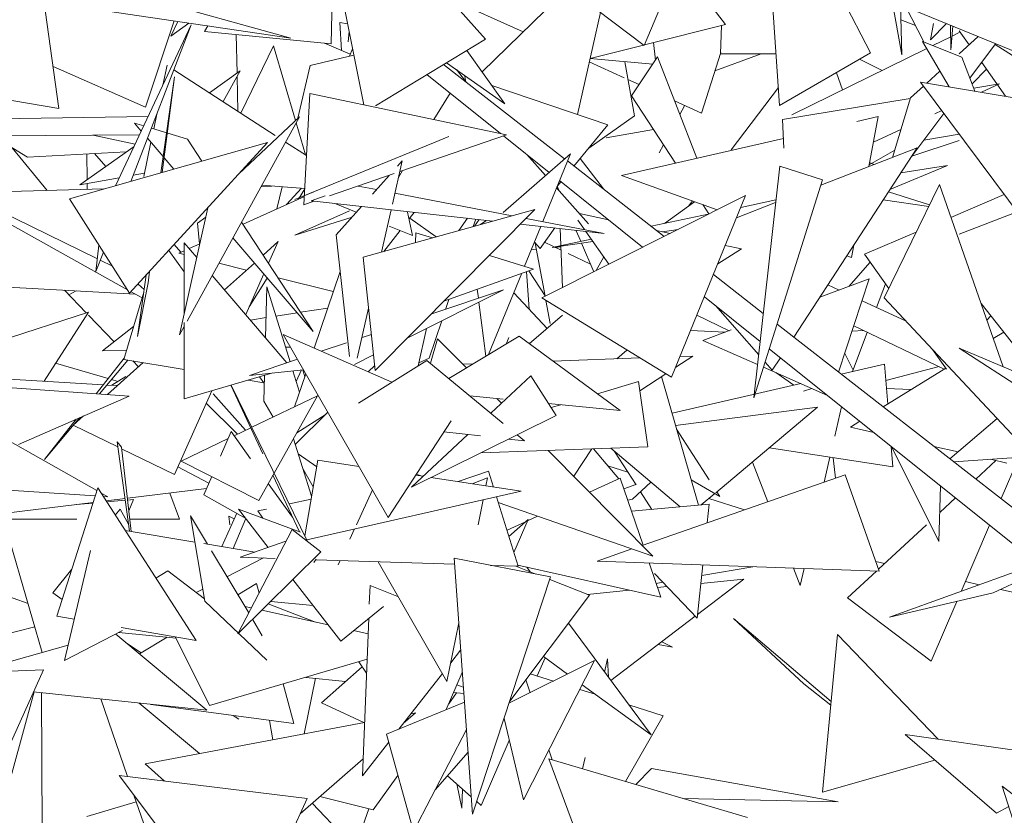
# Model space of a CAD drawing. Header units: metres. Extents: x -14.5 to 13.2, y -19 to 3.3.
# Tile 122 of 210: x 10.013 to 10.168, y 2.347 to 2.471. Entities that reach past the tile are written whole.
import ezdxf

# ---------------------------------------------------------------- set-up
doc = ezdxf.new("R2010")
doc.units = ezdxf.units.M
doc.layers.add('G-IMPT', color=7, linetype='Continuous', lineweight=5)
doc.layers.add('L-PLNT', color=7, linetype='Continuous', lineweight=5, true_color=0x005900)

# ---------------------------------------------------------------- blocks, each defined once
blk = doc.blocks.new('ÁRVORES ORNAMENTAIS - Pequeno e Médio Porte - Ipê-roxo-2870950-CORTE_CALÇADA')
at = {"layer": 'G-IMPT', "color": 253, "true_color": 0xaaaaaa}
for p, q in [((6.32711, 2.45809), (6.31882, 2.49913)), ((6.34615, 2.4684), (6.31882, 2.49913)), ((6.40651, 2.46624), (6.38938, 2.49965)), ((6.39228, 2.45797), (6.38938, 2.49965)), ((6.37104, 2.46737), (6.3391, 2.49159)), ((6.37104, 2.46737), (6.37838, 2.48477)), ((6.27929, 2.45751), (6.27595, 2.48142)), ((6.27622, 2.47951), (6.31567, 2.46855)), ((6.37648, 2.48027), (6.3838, 2.47068)), ((6.32196, 2.46767), (6.32221, 2.47791)), ((6.34562, 2.46328), (6.35912, 2.47641)), ((6.34044, 2.47482), (6.35205, 2.46954)), ((6.43537, 2.46387), (6.40792, 2.47514)), ((6.4099, 2.47432), (6.41144, 2.46594)), ((6.27841, 2.47403), (6.31567, 2.46855)), ((6.41144, 2.46594), (6.41121, 2.47379)), ((6.41487, 2.46794), (6.41206, 2.47344)), ((6.29736, 2.47124), (6.29286, 2.45774)), ((6.36057, 2.45659), (6.36418, 2.47256)), ((6.41128, 2.47142), (6.41356, 2.47051)), ((6.28817, 2.44542), (6.30005, 2.47065)), ((6.29056, 2.4461), (6.30005, 2.47065)), ((6.29686, 2.46883), (6.29795, 2.47115)), ((6.29686, 2.46883), (6.29967, 2.4709)), ((6.30212, 2.4696), (6.30264, 2.47047)), ((6.32334, 2.471), (6.32455, 2.47079)), ((6.32334, 2.471), (6.32361, 2.46661)), ((6.3838, 2.47068), (6.37109, 2.4675)), ((6.38303, 2.46606), (6.38318, 2.47053)), ((6.41594, 2.46826), (6.41842, 2.47083)), ((6.41594, 2.46826), (6.4164, 2.47082)), ((6.41914, 2.46671), (6.41904, 2.47057)), ((6.41945, 2.47041), (6.41914, 2.46671)), ((6.32196, 2.46767), (6.30212, 2.4696)), ((6.3071, 2.46912), (6.30722, 2.46308)), ((6.3248, 2.46956), (6.32463, 2.46794)), ((6.32893, 2.45796), (6.34615, 2.4684)), ((6.41629, 2.46737), (6.41909, 2.46874)), ((6.41932, 2.46886), (6.42044, 2.46941)), ((6.42199, 2.46749), (6.42044, 2.46967)), ((6.42044, 2.46609), (6.42342, 2.46878)), ((6.31292, 2.46734), (6.30781, 2.45681)), ((6.31638, 2.45562), (6.31292, 2.46734)), ((6.32095, 2.46777), (6.32496, 2.46603)), ((6.32534, 2.46685), (6.32482, 2.46572)), ((6.34323, 2.46663), (6.3492, 2.45824)), ((6.37092, 2.46745), (6.36255, 2.46536)), ((6.37283, 2.46511), (6.37251, 2.46785)), ((6.39421, 2.45654), (6.41533, 2.4669)), ((6.42084, 2.46556), (6.41467, 2.46802)), ((6.41467, 2.46802), (6.41884, 2.46091)), ((6.42211, 2.46226), (6.42613, 2.46766)), ((6.43304, 2.4631), (6.42604, 2.46754)), ((6.32554, 2.46589), (6.31867, 2.46425)), ((6.36255, 2.46533), (6.37239, 2.46445)), ((6.37315, 2.46559), (6.36905, 2.45949)), ((6.37932, 2.44971), (6.37315, 2.46559)), ((6.38304, 2.4663), (6.38004, 2.4568)), ((6.38937, 2.46606), (6.38213, 2.46342)), ((6.39172, 2.46606), (6.38303, 2.46606)), ((6.40651, 2.46624), (6.39228, 2.45797)), ((6.40836, 2.46348), (6.4048, 2.46525)), ((6.42084, 2.46556), (6.42288, 2.46024)), ((6.27929, 2.45751), (6.24063, 2.46402)), ((6.27837, 2.46408), (6.29286, 2.45774)), ((6.29624, 2.46429), (6.29558, 2.46117)), ((6.29732, 2.4636), (6.31321, 2.45331)), ((6.31676, 2.45598), (6.31867, 2.46425)), ((6.35856, 2.44964), (6.33957, 2.46442)), ((6.34005, 2.4647), (6.3492, 2.45824)), ((6.3416, 2.46361), (6.34304, 2.46182)), ((6.36243, 2.46481), (6.36788, 2.46234)), ((6.36951, 2.45639), (6.36801, 2.46484)), ((6.42244, 2.4614), (6.42472, 2.46366)), ((6.42771, 2.45944), (6.42395, 2.46474)), ((6.29526, 2.44743), (6.2974, 2.46247)), ((6.29549, 2.4475), (6.2974, 2.46247)), ((6.30289, 2.45999), (6.30773, 2.46344)), ((6.30503, 2.45861), (6.30773, 2.46344)), ((6.30723, 2.46254), (6.30734, 2.45711)), ((6.34852, 2.4536), (6.33698, 2.46284)), ((6.34294, 2.46255), (6.34306, 2.4617)), ((6.3685, 2.46205), (6.37024, 2.46126)), ((6.40213, 2.46043), (6.40117, 2.46313)), ((6.41535, 2.4615), (6.41741, 2.46336)), ((6.36534, 2.45497), (6.34715, 2.46112)), ((6.3847, 2.45105), (6.39209, 2.4608)), ((6.41279, 2.45918), (6.41483, 2.46102)), ((6.41435, 2.46166), (6.4345, 2.4583)), ((6.41435, 2.46166), (6.43044, 2.44005)), ((6.4227, 2.46071), (6.42672, 2.46137)), ((6.4239, 2.46007), (6.42672, 2.46137)), ((6.3177, 2.44243), (6.31861, 2.45987)), ((6.31861, 2.45987), (6.34945, 2.45341)), ((6.33807, 2.45579), (6.34061, 2.45993)), ((6.37597, 2.44894), (6.36905, 2.45949)), ((6.39273, 2.45578), (6.41276, 2.45908)), ((6.41279, 2.45918), (6.40997, 2.44986)), ((6.37582, 2.45872), (6.38004, 2.4568)), ((6.37665, 2.45659), (6.37738, 2.45796)), ((6.29327, 2.45626), (6.23018, 2.45525)), ((6.29463, 2.45664), (6.29415, 2.45432)), ((6.317, 2.4562), (6.29938, 2.42416)), ((6.317, 2.4562), (6.30752, 2.44727)), ((6.36951, 2.45639), (6.36234, 2.45132)), ((6.40774, 2.45624), (6.40438, 2.45546)), ((6.40774, 2.45624), (6.40625, 2.44842)), ((6.41271, 2.44963), (6.41801, 2.45675)), ((6.41661, 2.4567), (6.41768, 2.45719)), ((6.29114, 2.45523), (6.29258, 2.45479)), ((6.29114, 2.45523), (6.29221, 2.45399)), ((6.29378, 2.45443), (6.29945, 2.45271)), ((6.31797, 2.45023), (6.31648, 2.45527)), ((6.36534, 2.45497), (6.36002, 2.4485)), ((6.39273, 2.45578), (6.39293, 2.45132)), ((6.29192, 2.45339), (6.22977, 2.45292)), ((6.27438, 2.44991), (6.26892, 2.45322)), ((6.29122, 2.45191), (6.28467, 2.45333)), ((6.29317, 2.45286), (6.29563, 2.45)), ((6.29945, 2.45271), (6.30171, 2.44926)), ((6.33273, 2.44762), (6.34945, 2.45341)), ((6.33799, 2.45214), (6.34044, 2.45312)), ((6.35613, 2.44751), (6.34897, 2.45324)), ((6.3725, 2.45423), (6.36506, 2.45291)), ((6.39287, 2.45282), (6.36747, 2.44699)), ((6.40698, 2.45224), (6.4113, 2.45424)), ((6.42044, 2.45347), (6.41489, 2.45257)), ((6.27745, 2.44465), (6.27197, 2.45137)), ((6.28093, 2.44337), (6.31201, 2.45218)), ((6.28259, 2.44555), (6.29107, 2.45158)), ((6.29038, 2.42855), (6.31201, 2.45218)), ((6.29371, 2.45224), (6.29258, 2.44687)), ((6.31483, 2.45226), (6.3181, 2.45014)), ((6.33799, 2.45214), (6.3163, 2.44326)), ((6.37341, 2.45055), (6.37409, 2.45181)), ((6.3945, 2.42166), (6.41383, 2.45135)), ((6.39872, 2.44551), (6.41383, 2.45135)), ((6.42044, 2.45248), (6.413, 2.45002)), ((6.27438, 2.44991), (6.28986, 2.45072)), ((6.28369, 2.4504), (6.2837, 2.44634)), ((6.28485, 2.45046), (6.28663, 2.44842)), ((6.29579, 2.44981), (6.29733, 2.44802)), ((6.35947, 2.45043), (6.34896, 2.44124)), ((6.35262, 2.45032), (6.35556, 2.44702)), ((6.35947, 2.45043), (6.35514, 2.43979)), ((6.36464, 2.4449), (6.36099, 2.44968)), ((6.41031, 2.45098), (6.40631, 2.4487)), ((6.33311, 2.44929), (6.33157, 2.44254)), ((6.33239, 2.44849), (6.33311, 2.44929)), ((6.37419, 2.43747), (6.35901, 2.44929)), ((6.39229, 2.44848), (6.38824, 2.41215)), ((6.39899, 2.44634), (6.39229, 2.44848)), ((6.40636, 2.44903), (6.40709, 2.44875)), ((6.40709, 2.44875), (6.40636, 2.44902)), ((6.41858, 2.44857), (6.40956, 2.4448)), ((6.41858, 2.44857), (6.41128, 2.44744)), ((6.28876, 2.44666), (6.28259, 2.44555)), ((6.29269, 2.44738), (6.29093, 2.44706)), ((6.32171, 2.44381), (6.33187, 2.44733)), ((6.32844, 2.44409), (6.33108, 2.44703)), ((6.33252, 2.44672), (6.33317, 2.44778)), ((6.38249, 2.44164), (6.36747, 2.44699)), ((6.29002, 2.42911), (6.25944, 2.44617)), ((6.28371, 2.44575), (6.28371, 2.44482)), ((6.31269, 2.44536), (6.31097, 2.44525)), ((6.3111, 2.44548), (6.31784, 2.44498)), ((6.31348, 2.44178), (6.31428, 2.44525)), ((6.31498, 2.44245), (6.31734, 2.44502)), ((6.32618, 2.44536), (6.32909, 2.4448)), ((6.35729, 2.44508), (6.36231, 2.43944)), ((6.35799, 2.44602), (6.35736, 2.44526)), ((6.35772, 2.44459), (6.35741, 2.44532)), ((6.37079, 2.43576), (6.35775, 2.44621)), ((6.39899, 2.44634), (6.38824, 2.41215)), ((6.40867, 2.42785), (6.41732, 2.44561)), ((6.41732, 2.44561), (6.42732, 2.41704)), ((6.26428, 2.44428), (6.28631, 2.4449)), ((6.26428, 2.44428), (6.28532, 2.43394)), ((6.31777, 2.44371), (6.30816, 2.43937)), ((6.3163, 2.44326), (6.31925, 2.44447)), ((6.31685, 2.4433), (6.31783, 2.44494)), ((6.31882, 2.44302), (6.32105, 2.44385)), ((6.33196, 2.44425), (6.35036, 2.44071)), ((6.35498, 2.42782), (6.38693, 2.44387)), ((6.37534, 2.41539), (6.38693, 2.44387)), ((6.40933, 2.44444), (6.41577, 2.44241)), ((6.41912, 2.44045), (6.42748, 2.44402)), ((6.28093, 2.44337), (6.29038, 2.42855)), ((6.30265, 2.44195), (6.29822, 2.42205)), ((6.3177, 2.44243), (6.31927, 2.44297)), ((6.31882, 2.44302), (6.34733, 2.43987)), ((6.32269, 2.44259), (6.3259, 2.44125)), ((6.32273, 2.43771), (6.32671, 2.44215)), ((6.37893, 2.44291), (6.37421, 2.43948)), ((6.37805, 2.44227), (6.37862, 2.44302)), ((6.38119, 2.44099), (6.38023, 2.44245)), ((6.38551, 2.44039), (6.39165, 2.44277)), ((6.3917, 2.44319), (6.38618, 2.44202)), ((6.4085, 2.44318), (6.41565, 2.44217)), ((6.30101, 2.43955), (6.30232, 2.44047)), ((6.32487, 2.44148), (6.31626, 2.43764)), ((6.32524, 2.44051), (6.31626, 2.43764)), ((6.327, 2.43422), (6.35391, 2.4417)), ((6.32888, 2.41646), (6.35391, 2.4417)), ((6.33136, 2.44163), (6.32985, 2.43501)), ((6.3347, 2.43759), (6.33392, 2.44127)), ((6.33499, 2.44123), (6.33416, 2.44016)), ((6.36088, 2.44104), (6.36544, 2.44005)), ((6.38109, 2.44094), (6.37216, 2.43905)), ((6.42949, 2.44132), (6.42044, 2.43783)), ((6.30101, 2.43955), (6.30133, 2.43629)), ((6.30793, 2.43972), (6.31915, 2.42254)), ((6.33108, 2.4391), (6.3347, 2.43759)), ((6.33841, 2.43739), (6.33428, 2.44032)), ((6.34198, 2.43838), (6.34332, 2.44031)), ((6.34424, 2.43901), (6.34463, 2.44017)), ((6.34516, 2.44011), (6.34445, 2.43907)), ((6.3462, 2.43992), (6.34536, 2.43932)), ((6.35162, 2.43939), (6.36476, 2.43794)), ((6.35483, 2.43904), (6.35229, 2.4328)), ((6.35252, 2.4403), (6.36476, 2.43794)), ((6.36169, 2.43853), (6.36065, 2.44001)), ((6.32273, 2.43771), (6.32485, 2.41865)), ((6.33278, 2.43839), (6.33022, 2.43511)), ((6.33519, 2.43649), (6.33524, 2.43805)), ((6.33787, 2.43724), (6.33524, 2.43805)), ((6.35474, 2.43557), (6.35705, 2.43879)), ((6.35789, 2.4387), (6.35824, 2.42945)), ((6.36109, 2.4367), (6.36035, 2.43843)), ((6.36552, 2.43312), (6.36188, 2.43826)), ((6.37298, 2.43841), (6.37513, 2.43794)), ((6.3739, 2.43821), (6.37636, 2.43856)), ((6.40557, 2.43466), (6.41368, 2.43812)), ((6.28557, 2.43609), (6.28509, 2.43197)), ((6.29737, 2.43618), (6.29843, 2.43498)), ((6.29894, 2.43645), (6.30091, 2.43415)), ((6.29894, 2.43645), (6.29894, 2.42526)), ((6.3014, 2.43632), (6.29971, 2.43556)), ((6.30657, 2.43723), (6.31915, 2.42254)), ((6.31131, 2.43454), (6.31367, 2.43665)), ((6.31215, 2.43326), (6.31367, 2.43665)), ((6.35474, 2.43557), (6.35383, 2.43658)), ((6.35552, 2.42809), (6.35397, 2.43642)), ((6.35801, 2.43532), (6.35544, 2.43655)), ((6.36274, 2.43705), (6.35661, 2.43575)), ((6.35661, 2.43575), (6.36301, 2.43666)), ((6.35799, 2.43584), (6.35711, 2.43575)), ((6.36314, 2.43192), (6.36122, 2.43641)), ((6.38375, 2.43607), (6.38632, 2.43551)), ((6.40389, 2.43609), (6.40352, 2.43416)), ((6.28509, 2.43197), (6.28626, 2.435)), ((6.29894, 2.43192), (6.29653, 2.43527)), ((6.29894, 2.43521), (6.29808, 2.43483)), ((6.29894, 2.43461), (6.29808, 2.43483)), ((6.327, 2.43422), (6.32888, 2.41646)), ((6.35371, 2.43236), (6.34677, 2.4345)), ((6.35415, 2.43546), (6.35334, 2.43538)), ((6.36263, 2.4331), (6.35911, 2.43479)), ((6.36353, 2.43212), (6.3647, 2.43429)), ((6.38257, 2.43317), (6.38632, 2.43551)), ((6.40352, 2.43416), (6.4028, 2.43441)), ((6.40557, 2.43466), (6.40939, 2.42932)), ((6.28577, 2.43372), (6.28768, 2.43278)), ((6.30869, 2.43219), (6.30438, 2.43326)), ((6.30524, 2.4291), (6.30993, 2.4333)), ((6.4031, 2.42961), (6.40645, 2.43342)), ((6.2916, 2.42176), (6.29297, 2.43138)), ((6.29327, 2.43019), (6.2935, 2.43196)), ((6.30332, 2.43133), (6.31503, 2.41766)), ((6.30857, 2.42521), (6.31141, 2.43158)), ((6.31933, 2.41994), (6.32337, 2.43197)), ((6.35371, 2.43236), (6.33966, 2.42733)), ((6.35184, 2.43169), (6.34665, 2.41895)), ((6.35299, 2.42606), (6.35258, 2.43195)), ((6.3555, 2.42817), (6.35295, 2.43209)), ((6.38972, 2.42539), (6.38189, 2.43148)), ((6.2916, 2.42176), (6.29327, 2.43019)), ((6.29266, 2.42917), (6.29172, 2.43001)), ((6.3091, 2.42642), (6.31195, 2.43094)), ((6.31168, 2.42157), (6.31188, 2.42955)), ((6.31188, 2.42955), (6.31553, 2.41783)), ((6.3223, 2.42881), (6.31366, 2.43096)), ((6.40631, 2.4308), (6.39859, 2.42795)), ((6.4016, 2.42906), (6.39984, 2.42987)), ((6.40153, 2.41619), (6.40631, 2.4308)), ((6.40886, 2.43006), (6.40747, 2.42634)), ((6.27126, 2.42952), (6.29125, 2.42842)), ((6.28016, 2.42903), (6.28358, 2.42549)), ((6.28198, 2.42893), (6.28086, 2.4283)), ((6.28946, 2.41819), (6.29259, 2.42872)), ((6.29233, 2.42782), (6.2906, 2.42879)), ((6.33397, 2.42159), (6.34897, 2.42909)), ((6.33762, 2.42527), (6.34897, 2.42909)), ((6.34486, 2.42919), (6.34505, 2.42777)), ((6.35059, 2.42861), (6.35583, 2.42305)), ((6.38923, 2.421), (6.38048, 2.42801)), ((6.33989, 2.42603), (6.34042, 2.4276)), ((6.34513, 2.42717), (6.34624, 2.4187)), ((6.35498, 2.42782), (6.37534, 2.41539)), ((6.35631, 2.4238), (6.35564, 2.42741)), ((6.38221, 2.42662), (6.389, 2.41891)), ((6.41209, 2.4242), (6.4052, 2.42739)), ((6.40867, 2.42785), (6.43242, 2.40247)), ((6.42385, 2.42695), (6.43389, 2.41424)), ((6.25463, 2.41611), (6.28393, 2.42561)), ((6.27696, 2.41477), (6.28393, 2.42561)), ((6.28395, 2.42511), (6.28795, 2.42097)), ((6.3133, 2.42498), (6.31662, 2.42549)), ((6.31717, 2.42558), (6.32144, 2.42624)), ((6.32785, 2.42621), (6.32607, 2.41841)), ((6.35303, 2.42065), (6.35823, 2.42511)), ((6.38434, 2.42269), (6.37929, 2.42511)), ((6.42477, 2.42432), (6.42536, 2.42503)), ((6.29894, 2.42399), (6.29893, 2.41203)), ((6.3093, 2.42436), (6.31176, 2.42474)), ((6.33734, 2.4184), (6.3393, 2.42425)), ((6.45772, 2.37245), (6.39187, 2.42371)), ((6.41807, 2.41668), (6.40391, 2.42343)), ((6.291, 2.42336), (6.28611, 2.41953)), ((6.29894, 2.42335), (6.29822, 2.42205)), ((6.33148, 2.4146), (6.31445, 2.42208)), ((6.33093, 2.3934), (6.31445, 2.42208)), ((6.32681, 2.42163), (6.32828, 2.42212)), ((6.33563, 2.41718), (6.33692, 2.42306)), ((6.37832, 2.42273), (6.38372, 2.42246)), ((6.3847, 2.42282), (6.38022, 2.42117)), ((6.40364, 2.42263), (6.40536, 2.42274)), ((6.40601, 2.42243), (6.4037, 2.41629)), ((6.4274, 2.42246), (6.42577, 2.42146)), ((6.3204, 2.41947), (6.32438, 2.42081)), ((6.33866, 2.42144), (6.33752, 2.41758)), ((6.33866, 2.42144), (6.3432, 2.41686)), ((6.35143, 2.42182), (6.34042, 2.41519)), ((6.34985, 2.42161), (6.34938, 2.42059)), ((6.35143, 2.42182), (6.36729, 2.41019)), ((6.38882, 2.41738), (6.38022, 2.42117)), ((6.28988, 2.4196), (6.28611, 2.41953)), ((6.31558, 2.42012), (6.31482, 2.42011)), ((6.32563, 2.41741), (6.32862, 2.41891)), ((6.36678, 2.4183), (6.36834, 2.41966)), ((6.45426, 2.36892), (6.39066, 2.41985)), ((6.40249, 2.41912), (6.40379, 2.41652)), ((6.41624, 2.41976), (6.41845, 2.41667)), ((6.45199, 2.39943), (6.42041, 2.41997)), ((6.45572, 2.40498), (6.42041, 2.41997)), ((6.27877, 2.41758), (6.28701, 2.4152)), ((6.28952, 2.4184), (6.28513, 2.41281)), ((6.29008, 2.41809), (6.28563, 2.41277)), ((6.28689, 2.41268), (6.29249, 2.41769)), ((6.29893, 2.41662), (6.28946, 2.41819)), ((6.29086, 2.41796), (6.29175, 2.41703)), ((6.30915, 2.41568), (6.31668, 2.41822)), ((6.33698, 2.41802), (6.32625, 2.41134)), ((6.32778, 2.41623), (6.3288, 2.41724)), ((6.33734, 2.4184), (6.33574, 2.41768)), ((6.33698, 2.41802), (6.34896, 2.40815)), ((6.34263, 2.41744), (6.34425, 2.4175)), ((6.35672, 2.41794), (6.37037, 2.41843)), ((6.37598, 2.41697), (6.37865, 2.41872)), ((6.37667, 2.41865), (6.37865, 2.41872)), ((6.39001, 2.41776), (6.39113, 2.41649)), ((6.39113, 2.41649), (6.39241, 2.41845)), ((6.40871, 2.41745), (6.40193, 2.41588)), ((6.40922, 2.4112), (6.40871, 2.41745)), ((6.24754, 2.41653), (6.28624, 2.41422)), ((6.31283, 2.41607), (6.29893, 2.41203)), ((6.30915, 2.41568), (6.31762, 2.41657)), ((6.31144, 2.41164), (6.31154, 2.41569)), ((6.31598, 2.4164), (6.31702, 2.41307)), ((6.31624, 2.41076), (6.31798, 2.41594)), ((6.3165, 2.41474), (6.31731, 2.41654)), ((6.31782, 2.41545), (6.31752, 2.41656)), ((6.37037, 2.41329), (6.37443, 2.41595)), ((6.39977, 2.41256), (6.38976, 2.41697)), ((6.39166, 2.41613), (6.39452, 2.41416)), ((6.41833, 2.41684), (6.40851, 2.41076)), ((6.41727, 2.41706), (6.40892, 2.41488)), ((6.25704, 2.41478), (6.29028, 2.41244)), ((6.28681, 2.41418), (6.28846, 2.41409)), ((6.28753, 2.41504), (6.28855, 2.41475)), ((6.28978, 2.41553), (6.28759, 2.41414)), ((6.31128, 2.40337), (6.30624, 2.41415)), ((6.31828, 2.38967), (6.30631, 2.41418)), ((6.31143, 2.41454), (6.30898, 2.41495)), ((6.31143, 2.41454), (6.31076, 2.41547)), ((6.34699, 2.40978), (6.35325, 2.41562)), ((6.35723, 2.4094), (6.35325, 2.41562)), ((6.37017, 2.41472), (6.36373, 2.4128)), ((6.37017, 2.41472), (6.37162, 2.40447)), ((6.37375, 2.4155), (6.37955, 2.39535)), ((6.39558, 2.4144), (6.37541, 2.40974)), ((6.29739, 2.40016), (6.30324, 2.41328)), ((6.30346, 2.41281), (6.30855, 2.40708)), ((6.3973, 2.41364), (6.39604, 2.41322)), ((6.41285, 2.41345), (6.40902, 2.41361)), ((6.27294, 2.40487), (6.29028, 2.41244)), ((6.3073, 2.40649), (6.30237, 2.41132)), ((6.30954, 2.40756), (6.31983, 2.41247)), ((6.31983, 2.41247), (6.31061, 2.39608)), ((6.31144, 2.41164), (6.31287, 2.40915)), ((6.34373, 2.41246), (6.34896, 2.41196)), ((6.34795, 2.41205), (6.34866, 2.41134)), ((6.35603, 2.41128), (6.36729, 2.41019)), ((6.35797, 2.41109), (6.35644, 2.41063)), ((6.31635, 2.40484), (6.32144, 2.40992)), ((6.32105, 2.40953), (6.31658, 2.4067)), ((6.37596, 2.40781), (6.39822, 2.41068)), ((6.38226, 2.39729), (6.39822, 2.41068)), ((6.402, 2.41077), (6.40094, 2.40618)), ((6.28252, 2.40905), (6.27703, 2.4025)), ((6.282, 2.40883), (6.27703, 2.4025)), ((6.28155, 2.4079), (6.28315, 2.40933)), ((6.34078, 2.40858), (6.33093, 2.3934)), ((6.35723, 2.4094), (6.33456, 2.39818)), ((6.40485, 2.40849), (6.40338, 2.40758)), ((6.42637, 2.40894), (6.41898, 2.40261)), ((6.28155, 2.4079), (6.28855, 2.40447)), ((6.30462, 2.40303), (6.30629, 2.40689)), ((6.30934, 2.40263), (6.30629, 2.40689)), ((6.30676, 2.40623), (6.30936, 2.40747)), ((6.33456, 2.39818), (6.34341, 2.40644)), ((6.33966, 2.40686), (6.34539, 2.40621)), ((6.37612, 2.40727), (6.38122, 2.39931)), ((6.40705, 2.40673), (6.40338, 2.40758)), ((6.27001, 2.40619), (6.28523, 2.39765)), ((6.28909, 2.40444), (6.28844, 2.40528)), ((6.28844, 2.40528), (6.29036, 2.39128)), ((6.29845, 2.40225), (6.3058, 2.40577)), ((6.31891, 2.39676), (6.31605, 2.40576)), ((6.34978, 2.40571), (6.35226, 2.40543)), ((6.35112, 2.40637), (6.35226, 2.40543)), ((6.28909, 2.40444), (6.29064, 2.39123)), ((6.28912, 2.4042), (6.29739, 2.40016)), ((6.3168, 2.4034), (6.3197, 2.40137)), ((6.37162, 2.40447), (6.34544, 2.40356)), ((6.35599, 2.40393), (6.37238, 2.38735)), ((6.35999, 2.39989), (6.36283, 2.40417)), ((6.36308, 2.40418), (6.36707, 2.39948)), ((6.3658, 2.40427), (6.37667, 2.39509)), ((6.36978, 2.39852), (6.36638, 2.40378)), ((6.41001, 2.40133), (6.39067, 2.40435)), ((6.41001, 2.40133), (6.40975, 2.40456)), ((6.40979, 2.40454), (6.41723, 2.38966)), ((6.42024, 2.40369), (6.41647, 2.40456)), ((6.29845, 2.40225), (6.31061, 2.39608)), ((6.31785, 2.39055), (6.31988, 2.40242)), ((6.31988, 2.40242), (6.32632, 2.40143)), ((6.38801, 2.40211), (6.39042, 2.39589)), ((6.40017, 2.40286), (6.39927, 2.39897)), ((6.40106, 2.39959), (6.40068, 2.40278)), ((6.43194, 2.40298), (6.41959, 2.40213)), ((6.42305, 2.39944), (6.42617, 2.40233)), ((6.42789, 2.40194), (6.42532, 2.40253)), ((6.42699, 2.39637), (6.42965, 2.40253)), ((6.29793, 2.40137), (6.3028, 2.3988)), ((6.31757, 2.40097), (6.31916, 2.39822)), ((6.34662, 2.40069), (6.34187, 2.39904)), ((6.3474, 2.39819), (6.34662, 2.40069)), ((6.36533, 2.40153), (6.3685, 2.40051)), ((6.30201, 2.39698), (6.30324, 2.39982)), ((6.31591, 2.39348), (6.31212, 2.39876)), ((6.31699, 2.39116), (6.31283, 2.40004)), ((6.33525, 2.40006), (6.33639, 2.39988)), ((6.33535, 2.40021), (6.3362, 2.39991)), ((6.33762, 2.39969), (6.35174, 2.39753)), ((6.34646, 2.39964), (6.34406, 2.39871)), ((6.34646, 2.39964), (6.34621, 2.39838)), ((6.36728, 2.39958), (6.36248, 2.39737)), ((6.37086, 2.38909), (6.36728, 2.39958)), ((6.3721, 2.39895), (6.36922, 2.39629)), ((6.40257, 2.40011), (6.37072, 2.38904)), ((6.38289, 2.39669), (6.37841, 2.39931)), ((6.40788, 2.38498), (6.40257, 2.40011)), ((6.28497, 2.39681), (6.26737, 2.39798)), ((6.27898, 2.37797), (6.28537, 2.39807)), ((6.30081, 2.37411), (6.28537, 2.39807)), ((6.28588, 2.39728), (6.28697, 2.39667)), ((6.29003, 2.39643), (6.30243, 2.39795)), ((6.29667, 2.39724), (6.29821, 2.39313)), ((6.31815, 2.38993), (6.35174, 2.39753)), ((6.32593, 2.39226), (6.32844, 2.39774)), ((6.36973, 2.3986), (6.36784, 2.39793)), ((6.37225, 2.39469), (6.37047, 2.39745)), ((6.38, 2.39539), (6.3821, 2.39715)), ((6.38242, 2.39743), (6.38289, 2.39669)), ((6.41751, 2.39835), (6.41723, 2.38966)), ((6.27056, 2.39404), (6.28464, 2.39577)), ((6.28204, 2.39545), (6.28461, 2.39567)), ((6.28697, 2.39667), (6.28624, 2.39672)), ((6.28669, 2.39602), (6.28966, 2.39639)), ((6.2868, 2.39586), (6.2897, 2.39611)), ((6.29006, 2.39614), (6.29101, 2.39622)), ((6.29101, 2.39622), (6.29026, 2.39448)), ((6.30858, 2.39327), (6.30201, 2.39698)), ((6.31883, 2.39627), (6.31542, 2.39553)), ((6.34578, 2.39618), (6.345, 2.39226)), ((6.35131, 2.38577), (6.34789, 2.39665)), ((6.34817, 2.39576), (6.37238, 2.38735)), ((6.36846, 2.39612), (6.36922, 2.39629)), ((6.3812, 2.3964), (6.38675, 2.39461)), ((6.41738, 2.39419), (6.41985, 2.39648)), ((6.28887, 2.39473), (6.28812, 2.3938)), ((6.28887, 2.39473), (6.29022, 2.39235)), ((6.30482, 2.38885), (6.30718, 2.39407)), ((6.31211, 2.38872), (6.30745, 2.39474)), ((6.31714, 2.3911), (6.30745, 2.39474)), ((6.31182, 2.39474), (6.31048, 2.39445)), ((6.31048, 2.39445), (6.31124, 2.39332)), ((6.38124, 2.3955), (6.36905, 2.3944)), ((6.38093, 2.39259), (6.38124, 2.3955)), ((6.28212, 2.39315), (6.26306, 2.39317)), ((6.27058, 2.39316), (6.27669, 2.37226)), ((6.29821, 2.39313), (6.29042, 2.39314)), ((6.30218, 2.38028), (6.29993, 2.39365)), ((6.29993, 2.39365), (6.30258, 2.38923)), ((6.30611, 2.39226), (6.30591, 2.39362)), ((6.30591, 2.39362), (6.30678, 2.39319)), ((6.30659, 2.38855), (6.3086, 2.39325)), ((6.35246, 2.39276), (6.34954, 2.39142)), ((6.34984, 2.39044), (6.35286, 2.39312)), ((6.35063, 2.38795), (6.35286, 2.39312)), ((6.35433, 2.39362), (6.35276, 2.3929)), ((6.28967, 2.3914), (6.30062, 2.38955)), ((6.30733, 2.37519), (6.31587, 2.39155)), ((6.32037, 2.38804), (6.31587, 2.39155)), ((6.32491, 2.39004), (6.32564, 2.39162)), ((6.40777, 2.3853), (6.41529, 2.39226)), ((6.42073, 2.38184), (6.42519, 2.3922)), ((6.31489, 2.38968), (6.3077, 2.38719)), ((6.28422, 2.38822), (6.28019, 2.37102)), ((6.30201, 2.38932), (6.30999, 2.38798)), ((6.30321, 2.38817), (6.30904, 2.37845)), ((6.30733, 2.37519), (6.32037, 2.38804)), ((6.36913, 2.38848), (6.36369, 2.38659)), ((6.27445, 2.37994), (6.25348, 2.38744)), ((6.30564, 2.38412), (6.31136, 2.38707)), ((6.31321, 2.38701), (6.3077, 2.38719)), ((6.31964, 2.38688), (6.31923, 2.38636)), ((6.34129, 2.3861), (6.31962, 2.3868)), ((6.32305, 2.38597), (6.32338, 2.38668)), ((6.32935, 2.38648), (6.34013, 2.36771)), ((6.35636, 2.3841), (6.34123, 2.38702)), ((6.34123, 2.38702), (6.34414, 2.34692)), ((6.40788, 2.38498), (6.36369, 2.38659)), ((6.40874, 2.3862), (6.40734, 2.38651)), ((6.28132, 2.38532), (6.27833, 2.38159)), ((6.29638, 2.38506), (6.2945, 2.3839)), ((6.29638, 2.38506), (6.30212, 2.38066)), ((6.35131, 2.38577), (6.34696, 2.38591)), ((6.35408, 2.38454), (6.35093, 2.38578)), ((6.37366, 2.38091), (6.35126, 2.38595)), ((6.35264, 2.38564), (6.35319, 2.38489)), ((6.37366, 2.38091), (6.37182, 2.3863)), ((6.37935, 2.37762), (6.38024, 2.38599)), ((6.38006, 2.38432), (6.38809, 2.3857)), ((6.39447, 2.38547), (6.39552, 2.38275)), ((6.39614, 2.38541), (6.39552, 2.38275)), ((6.40291, 2.38081), (6.40744, 2.385)), ((6.40951, 2.37777), (6.43271, 2.38618)), ((6.42575, 2.38159), (6.43372, 2.38537)), ((6.32347, 2.37403), (6.31598, 2.38371)), ((6.35636, 2.3841), (6.34414, 2.34692)), ((6.36247, 2.38122), (6.35623, 2.38369)), ((6.37935, 2.37762), (6.37267, 2.38462)), ((6.37291, 2.38309), (6.37396, 2.38327)), ((6.37942, 2.37822), (6.38667, 2.38373)), ((6.37993, 2.38309), (6.38667, 2.38373)), ((6.42358, 2.38287), (6.42139, 2.38336)), ((6.30083, 2.38165), (6.30186, 2.38218)), ((6.31026, 2.38305), (6.30734, 2.38129)), ((6.31026, 2.38305), (6.31066, 2.38156)), ((6.32807, 2.38273), (6.32795, 2.37983)), ((6.33251, 2.38098), (6.32807, 2.38273)), ((6.3621, 2.38137), (6.36875, 2.38201)), ((6.37313, 2.38243), (6.37463, 2.38258)), ((6.43775, 2.37969), (6.42689, 2.38213)), ((6.27833, 2.38159), (6.27981, 2.38058)), ((6.30218, 2.38028), (6.31191, 2.37105)), ((6.31914, 2.37963), (6.31249, 2.38027)), ((6.36247, 2.38122), (6.34997, 2.36465)), ((6.40291, 2.38081), (6.41601, 2.37088)), ((6.40951, 2.37777), (6.42575, 2.38159)), ((6.41601, 2.37088), (6.42004, 2.38025)), ((6.30842, 2.37949), (6.30945, 2.37926)), ((6.31109, 2.37889), (6.32151, 2.37657)), ((6.31952, 2.37701), (6.31208, 2.37986)), ((6.32347, 2.37403), (6.33015, 2.37948)), ((6.2817, 2.37749), (6.27898, 2.37797)), ((6.30963, 2.37746), (6.31117, 2.37489)), ((6.32786, 2.37761), (6.32686, 2.3529)), ((6.3658, 2.36786), (6.37905, 2.37794)), ((6.39609, 2.36734), (6.38502, 2.37759)), ((6.40037, 2.36459), (6.38502, 2.37759)), ((6.27552, 2.37627), (6.26762, 2.37426)), ((6.28019, 2.37102), (6.28925, 2.37568)), ((6.30081, 2.37411), (6.28904, 2.37619)), ((6.32549, 2.37568), (6.32776, 2.37517)), ((6.34196, 2.37693), (6.34013, 2.36771)), ((6.35916, 2.37683), (6.37212, 2.35933)), ((6.30248, 2.36319), (6.28819, 2.37514)), ((6.28869, 2.3754), (6.29765, 2.3745)), ((6.29628, 2.37464), (6.29192, 2.37202)), ((6.30288, 2.36394), (6.29756, 2.37468)), ((6.40136, 2.37508), (6.39902, 2.35034)), ((6.41712, 2.35865), (6.40136, 2.37508)), ((6.28074, 2.37339), (6.26039, 2.36771)), ((6.28975, 2.37383), (6.29218, 2.37218)), ((6.34227, 2.37262), (6.34071, 2.37062)), ((6.37547, 2.37309), (6.37325, 2.37353)), ((6.37547, 2.37309), (6.37381, 2.37395)), ((6.30288, 2.36394), (6.3276, 2.37119)), ((6.36326, 2.37098), (6.34985, 2.3643)), ((6.36326, 2.37098), (6.35213, 2.34917)), ((6.35428, 2.36858), (6.35552, 2.37144)), ((6.35524, 2.37164), (6.35903, 2.36887)), ((6.36529, 2.37126), (6.36482, 2.36918)), ((6.36547, 2.36831), (6.36529, 2.37126)), ((6.27685, 2.36953), (6.26872, 2.35145)), ((6.27685, 2.36953), (6.2703, 2.36926)), ((6.32047, 2.36439), (6.32683, 2.37003)), ((6.32632, 2.37081), (6.32751, 2.36902)), ((6.31949, 2.36821), (6.31774, 2.35951)), ((6.32423, 2.36773), (6.31798, 2.36836)), ((6.33941, 2.36896), (6.33259, 2.36023)), ((6.34001, 2.36331), (6.34253, 2.36914)), ((6.35247, 2.36797), (6.35315, 2.36594)), ((6.35319, 2.36892), (6.35683, 2.36777)), ((6.31446, 2.36733), (6.31612, 2.36111)), ((6.34269, 2.36684), (6.34169, 2.36719)), ((6.36096, 2.36647), (6.36337, 2.36571)), ((6.36133, 2.3672), (6.37212, 2.35933)), ((6.39609, 2.36734), (6.40031, 2.364)), ((6.27541, 2.3661), (6.27039, 2.34774)), ((6.30248, 2.36319), (6.27531, 2.36611)), ((6.27656, 2.36597), (6.27668, 2.34443)), ((6.29006, 2.3528), (6.28588, 2.36497)), ((6.3404, 2.36421), (6.34164, 2.36595)), ((6.34276, 2.36584), (6.34117, 2.366)), ((6.30133, 2.35641), (6.29186, 2.36433)), ((6.31612, 2.36111), (6.29372, 2.36413)), ((6.32047, 2.36439), (6.32711, 2.36127)), ((6.34286, 2.36449), (6.33066, 2.35943)), ((6.36862, 2.36405), (6.37404, 2.36234)), ((6.3066, 2.36239), (6.30751, 2.36178)), ((6.33328, 2.36111), (6.33521, 2.3628)), ((6.33449, 2.36266), (6.33521, 2.3628)), ((6.35213, 2.34917), (6.34907, 2.36191)), ((6.37404, 2.36234), (6.36813, 2.35203)), ((6.29281, 2.35481), (6.3272, 2.36129)), ((6.31233, 2.36162), (6.31285, 2.35859)), ((6.34318, 2.36017), (6.33486, 2.34418)), ((6.33486, 2.34418), (6.33066, 2.35943)), ((6.41193, 2.35939), (6.42626, 2.34709)), ((6.41193, 2.35939), (6.43352, 2.35633)), ((6.331, 2.3582), (6.32686, 2.3529)), ((6.3455, 2.34827), (6.3499, 2.35845)), ((6.3171, 2.34699), (6.32697, 2.3556)), ((6.34343, 2.35664), (6.33825, 2.35071)), ((6.36282, 2.33748), (6.35608, 2.35557)), ((6.35608, 2.35557), (6.38723, 2.3464)), ((6.35612, 2.35698), (6.35664, 2.35541)), ((6.36178, 2.35578), (6.36138, 2.35401)), ((6.29585, 2.35209), (6.29281, 2.35481)), ((6.36971, 2.35156), (6.3722, 2.35405)), ((6.3722, 2.35405), (6.40147, 2.34885)), ((6.41661, 2.35538), (6.39902, 2.35034)), ((6.30813, 2.32735), (6.28874, 2.35296)), ((6.31819, 2.34937), (6.28874, 2.35296)), ((6.32858, 2.34757), (6.33243, 2.353)), ((6.34394, 2.34965), (6.34021, 2.35295)), ((6.34166, 2.35167), (6.34246, 2.34788)), ((6.34257, 2.35086), (6.34246, 2.34788)), ((6.43855, 2.34262), (6.42716, 2.3513)), ((6.42716, 2.3513), (6.43846, 2.31619)), ((6.29524, 2.33772), (6.29106, 2.3499)), ((6.30813, 2.32735), (6.31819, 2.34937)), ((6.32858, 2.34757), (6.32019, 2.34969)), ((6.37708, 2.34939), (6.40147, 2.34885)), ((6.28366, 2.34656), (6.29141, 2.34887)), ((6.31899, 2.34864), (6.32781, 2.3394)), ((6.32786, 2.34776), (6.32589, 2.34209)), ((6.3455, 2.34827), (6.34479, 2.3489)), ((6.42626, 2.34709), (6.42819, 2.34812))]:
    blk.add_line(p, q, dxfattribs=at)

msp = doc.modelspace()

# ---------------------------------------------------------------- block references
at = {"layer": 'L-PLNT', "color": 253, "true_color": 0xaaaaaa}
msp.add_blockref('ÁRVORES ORNAMENTAIS - Pequeno e Médio Porte - Ipê-roxo-2870950-CORTE_CALÇADA', (3.74032, 0), dxfattribs=at)

doc.saveas('drawing.dxf')
